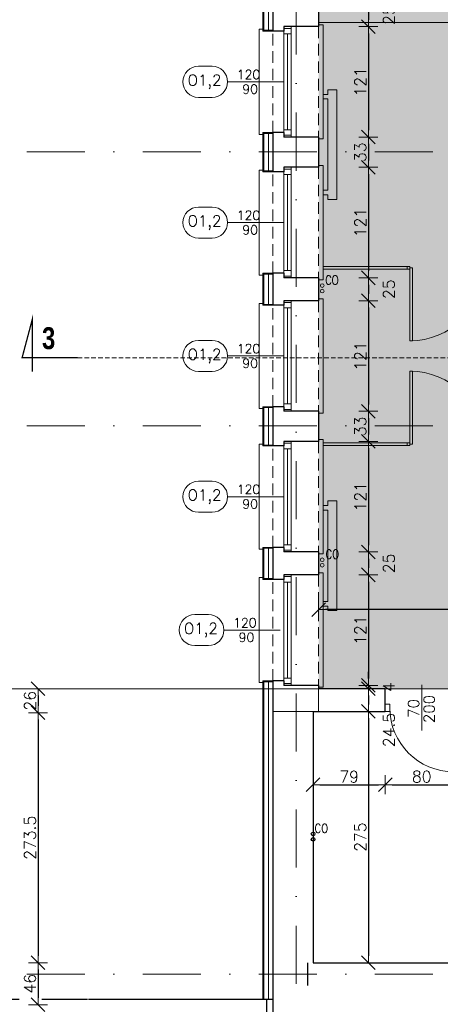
# Model space of a CAD drawing. Header units: millimetres. Extents: x 28291 to 177760, y -399809 to -170937.
# Tile 116 of 256: x 51689 to 52150, y -197460 to -196383. Entities that reach past the tile are written whole.
import ezdxf
from ezdxf.enums import TextEntityAlignment as Align

# ---------------------------------------------------------------- set-up
doc = ezdxf.new("R2010")
doc.units = ezdxf.units.MM
for name, pattern in [('6279-A-FP00$0$DASHED', [0.75, 0.5, -0.25]), ('CARKOVANA', [7.5, 5, -2.5]), ('DASHDOT', [25.4, 12.7, -6.35, 0, -6.35]), ('HIDDEN', [9.525, 6.35, -3.175])]:
    doc.linetypes.add(name, pattern=pattern)
doc.layers.get('0').update_dxf_attribs({"lineweight": 0})
for name, color, linetype, lineweight, true_color in [('!! 0_ Istn-okna - wymienione', 9, 'Continuous', 13, 0x808080), ('!! 0_Istn-armatura', 9, 'Continuous', 9, 0x808080), ('!! 0_Opis_okna - zrealizowane', 7, 'Continuous', 15, 0xb3b3b3), ('!! 1_Wyburzenia', 252, 'CARKOVANA', 13, 0x696969)]:
    doc.layers.add(name, color=color, linetype=linetype, lineweight=lineweight, true_color=true_color)
for name, color, linetype, lineweight in [('!! 0_ Istn-sciany', 3, 'Continuous', 30), ('!! 0_ Istn-widok', 1, 'Continuous', 15), ('!! 0_ Opis', 8, 'Continuous', 13), ('!! 0_Istn-cienka', 4, 'Continuous', 9), ('!! 0_Istn-drzwi', 1, 'Continuous', 13), ('!! 1_ tynk zewn  - nowy', 21, 'Continuous', 20), ('!! 2_ remont Ocieplenie', 4, 'ZIGZAG', 5), ('!! 2_posadzki winyle 1', 31, 'Continuous', 9), ('!! wymiary osi', 250, 'Continuous', 9), ('0-osie-liniA', 14, 'DASHDOT', 5)]:
    doc.layers.add(name, color=color, linetype=linetype, lineweight=lineweight)
doc.layers.add('!! 0_Istn-grzejniki', color=7, linetype='Continuous', lineweight=0, plot=False)
doc.layers.add('!! 0_ramki', color=66, linetype='Continuous', lineweight=9, plot=False)
doc.layers.add('!! 0_opis pionów', color=4, linetype='Continuous')
doc.layers.add('!! 1_ widok', color=4, linetype='Continuous')
doc.styles.add('ARCHETYP', font='romans.shx', dxfattribs={"height": 15})
doc.styles.add('STYLE7', font='ARIALNB.TTF')
doc.styles.add('TXT', font='simplex.shx')
doc.linetypes.add('ZIGZAG', pattern='A,0.00254,-5.08,[131,ltypeshp.shx,S=5.08,R=0,X=-5.08,Y=0],-10.16,[131,ltypeshp.shx,S=5.08,R=180,X=5.08,Y=0],-5.08', length=20.32254)
doc.dimstyles.new('DIM50', dxfattribs={"dimscale": 5, "dimtxt": 2.5, "dimasz": 1.5, "dimexe": 0, "dimexo": 0, "dimgap": 0.5, "dimtad": 1, "dimdec": 4, "dimrnd": 0.5, "dimdsep": 46, "dimtxsty": 'TXT', "dimblk1": 'TICK1', "dimblk2": 'TICK1', "dimsah": 1, "dimcen": 0, "dimse1": 1, "dimse2": 1, "dimclrd": 1, "dimclre": 7, "dimclrt": 9, "dimadec": 0, "dimazin": 0, "dimtfac": 1, "dimtdec": 4, "dimtmove": 2, "dimatfit": 3, "dimldrblk": 'TICK1', "dimfxl": 1, "dimtolj": 1, "dimarcsym": 0})

# ---------------------------------------------------------------- blocks, each defined once
blk = doc.blocks.new('TICK1')
at = {"color": 2}
blk.add_line((-1, -1), (1, 1), dxfattribs=at)
at = {"color": 0}
for p, q in [((0, 0), (-1, 0)), ((0, -1.4), (0, 1.4))]:
    blk.add_line(p, q, dxfattribs=at)
blk = doc.blocks.new('*D3739')
at = {"layer": '!! wymiary osi', "color": 1, "lineweight": -2, "transparency": 16777216}
blk.add_line((51630.4, -197482.6), (51630.4, -195696.1), dxfattribs=at)
at = {"layer": 'DEFPOINTS', "color": 0, "transparency": 16777216}
for p in [(51630.4, -195688.6), (51851.7, -195688.6), (51851.7, -197490.1)]:
    blk.add_point(p, dxfattribs=at)
at = {"layer": '!! wymiary osi', "color": 1, "lineweight": -2, "transparency": 16777216, "xscale": 7.5, "yscale": 7.5, "zscale": 7.5}
for p, rotation in [((51630.4, -195688.6), 90), ((51630.4, -197490.1), 270)]:
    blk.add_blockref('TICK1', p, dxfattribs=dict(at, rotation=rotation))
at = {"layer": '!! wymiary osi', "color": 9, "transparency": 16777216, "insert": (51621.7, -196589.3), "char_height": 12.5, "attachment_point": 5, "rotation": 90, "style": 'TXT'}
blk.add_mtext('\\A1;1801.5', dxfattribs=at)
blk = doc.blocks.new('1_ok-opis')
blk.add_line((0, 111.6), (0, 50))
for points in [[(-17, 128.6), (-17, 143.6)], [(17, 128.6), (17, 143.6)]]:
    blk.add_lwpolyline(points)
for centre, start, end in [((0, 143.6), 0, 180), ((0, 128.6), 180, 0)]:
    blk.add_arc(centre, 17, start, end)
at = {"style": 'ARCHETYP'}
for tag, height, rotation, p in [('NR', 12, 90, (0, 136.9)), ('NR', 12, 270, (0, 136.9)), ('SZEROKOŚĆ', 10, 90, (-8, 78.3)), ('WYSOKOŚĆ', 10, 270, (-8, 78.3)), ('WYSOKOŚĆ', 10, 90, (8, 78.3)), ('SZEROKOŚĆ', 10, 270, (8, 78.3))]:
    blk.add_attdef(tag, text='', height=height, rotation=rotation, dxfattribs=at).set_placement(p, align=Align.MIDDLE)
blk = doc.blocks.new('*D2503')
at = {"layer": '!! wymiary osi', "color": 1, "lineweight": -2, "transparency": 16777216}
blk.add_line((51709.5, -197122.3), (51709.5, -197133.5), dxfattribs=at)
at = {"layer": 'DEFPOINTS', "color": 0, "transparency": 16777216}
for p in [(52016.7, -197114.8), (51709.5, -197141), (52010.7, -197141)]:
    blk.add_point(p, dxfattribs=at)
at = {"layer": '!! wymiary osi', "color": 1, "lineweight": -2, "transparency": 16777216, "xscale": 7.5, "yscale": 7.5, "zscale": 7.5}
for p, rotation in [((51709.5, -197114.8), 90), ((51709.5, -197141), 270)]:
    blk.add_blockref('TICK1', p, dxfattribs=dict(at, rotation=rotation))
at = {"layer": '!! wymiary osi', "color": 9, "transparency": 16777216, "insert": (51700.7, -197127.9), "char_height": 12.5, "attachment_point": 5, "rotation": 90, "style": 'TXT'}
blk.add_mtext('\\A1;26', dxfattribs=at)
blk = doc.blocks.new('*D2504')
at = {"layer": '!! wymiary osi', "color": 1, "lineweight": -2, "transparency": 16777216}
blk.add_line((51709.5, -197148.5), (51709.5, -197407.1), dxfattribs=at)
at = {"layer": 'DEFPOINTS', "color": 0, "transparency": 16777216}
for p in [(52010.7, -197141), (51709.5, -197414.6), (52010.7, -197414.6)]:
    blk.add_point(p, dxfattribs=at)
at = {"layer": '!! wymiary osi', "color": 1, "lineweight": -2, "transparency": 16777216, "xscale": 7.5, "yscale": 7.5, "zscale": 7.5}
for p, rotation in [((51709.5, -197141), 90), ((51709.5, -197414.6), 270)]:
    blk.add_blockref('TICK1', p, dxfattribs=dict(at, rotation=rotation))
at = {"layer": '!! wymiary osi', "color": 9, "transparency": 16777216, "insert": (51700.7, -197277.8), "char_height": 12.5, "attachment_point": 5, "rotation": 90, "style": 'TXT'}
blk.add_mtext('\\A1;273.5', dxfattribs=at)
blk = doc.blocks.new('*D2505')
at = {"layer": '!! wymiary osi', "color": 1, "lineweight": -2, "transparency": 16777216}
blk.add_line((51709.5, -197422.1), (51709.5, -197453.1), dxfattribs=at)
at = {"layer": 'DEFPOINTS', "color": 0, "transparency": 16777216}
for p in [(52010.7, -197414.6), (51709.5, -197460.6), (52010.7, -197460.6)]:
    blk.add_point(p, dxfattribs=at)
at = {"layer": '!! wymiary osi', "color": 1, "lineweight": -2, "transparency": 16777216, "xscale": 7.5, "yscale": 7.5, "zscale": 7.5}
for p, rotation in [((51709.5, -197414.6), 90), ((51709.5, -197460.6), 270)]:
    blk.add_blockref('TICK1', p, dxfattribs=dict(at, rotation=rotation))
at = {"layer": '!! wymiary osi', "color": 9, "transparency": 16777216, "insert": (51700.7, -197437.6), "char_height": 12.5, "attachment_point": 5, "rotation": 90, "style": 'TXT'}
blk.add_mtext('\\A1;46', dxfattribs=at)
blk = doc.blocks.new('*D2516')
at = {"layer": '!! wymiary osi', "color": 1, "lineweight": -2, "transparency": 16777216}
blk.add_line((52071.3, -196372.6), (52071.3, -196382.6), dxfattribs=at)
at = {"layer": 'DEFPOINTS', "color": 0, "transparency": 16777216}
for p in [(52016.7, -196365.1), (52016.7, -196390.1), (52071.3, -196390.1)]:
    blk.add_point(p, dxfattribs=at)
at = {"layer": '!! wymiary osi', "color": 1, "lineweight": -2, "transparency": 16777216, "xscale": 7.5, "yscale": 7.5, "zscale": 7.5}
for p, rotation in [((52071.3, -196365.1), 90), ((52071.3, -196390.1), 270)]:
    blk.add_blockref('TICK1', p, dxfattribs=dict(at, rotation=rotation))
at = {"layer": '!! wymiary osi', "color": 9, "transparency": 16777216, "insert": (52093.8, -196377.6), "char_height": 12.5, "attachment_point": 5, "rotation": 90, "style": 'TXT'}
blk.add_mtext('\\A1;25', dxfattribs=at)
blk = doc.blocks.new('*D2517')
at = {"layer": '!! wymiary osi', "color": 1, "lineweight": -2, "transparency": 16777216}
blk.add_line((52071.3, -196397.6), (52071.3, -196503.6), dxfattribs=at)
at = {"layer": 'DEFPOINTS', "color": 0, "transparency": 16777216}
for p in [(52016.7, -196390.1), (52016.7, -196511.1), (52071.3, -196511.1)]:
    blk.add_point(p, dxfattribs=at)
at = {"layer": '!! wymiary osi', "color": 1, "lineweight": -2, "transparency": 16777216, "xscale": 7.5, "yscale": 7.5, "zscale": 7.5}
for p, rotation in [((52071.3, -196390.1), 90), ((52071.3, -196511.1), 270)]:
    blk.add_blockref('TICK1', p, dxfattribs=dict(at, rotation=rotation))
at = {"layer": '!! wymiary osi', "color": 9, "transparency": 16777216, "insert": (52062.5, -196450.6), "char_height": 12.5, "attachment_point": 5, "rotation": 90, "style": 'TXT'}
blk.add_mtext('\\A1;121', dxfattribs=at)
blk = doc.blocks.new('*D2518')
at = {"layer": '!! wymiary osi', "color": 1, "lineweight": -2, "transparency": 16777216}
blk.add_line((52071.3, -196518.6), (52071.3, -196536.6), dxfattribs=at)
at = {"layer": 'DEFPOINTS', "color": 0, "transparency": 16777216}
for p in [(52016.7, -196511.1), (52016.7, -196544.1), (52071.3, -196544.1)]:
    blk.add_point(p, dxfattribs=at)
at = {"layer": '!! wymiary osi', "color": 1, "lineweight": -2, "transparency": 16777216, "xscale": 7.5, "yscale": 7.5, "zscale": 7.5}
for p, rotation in [((52071.3, -196511.1), 90), ((52071.3, -196544.1), 270)]:
    blk.add_blockref('TICK1', p, dxfattribs=dict(at, rotation=rotation))
at = {"layer": '!! wymiary osi', "color": 9, "transparency": 16777216, "insert": (52062.5, -196527.6), "char_height": 12.5, "attachment_point": 5, "rotation": 90, "style": 'TXT'}
blk.add_mtext('\\A1;33', dxfattribs=at)
blk = doc.blocks.new('*D2519')
at = {"layer": '!! wymiary osi', "color": 1, "lineweight": -2, "transparency": 16777216}
blk.add_line((52071.3, -196551.6), (52071.3, -196657.6), dxfattribs=at)
at = {"layer": 'DEFPOINTS', "color": 0, "transparency": 16777216}
for p in [(52016.7, -196544.1), (52016.7, -196665.1), (52071.3, -196665.1)]:
    blk.add_point(p, dxfattribs=at)
at = {"layer": '!! wymiary osi', "color": 1, "lineweight": -2, "transparency": 16777216, "xscale": 7.5, "yscale": 7.5, "zscale": 7.5}
for p, rotation in [((52071.3, -196544.1), 90), ((52071.3, -196665.1), 270)]:
    blk.add_blockref('TICK1', p, dxfattribs=dict(at, rotation=rotation))
at = {"layer": '!! wymiary osi', "color": 9, "transparency": 16777216, "insert": (52062.5, -196604.6), "char_height": 12.5, "attachment_point": 5, "rotation": 90, "style": 'TXT'}
blk.add_mtext('\\A1;121', dxfattribs=at)
blk = doc.blocks.new('*D2520')
at = {"layer": '!! wymiary osi', "color": 1, "lineweight": -2, "transparency": 16777216}
blk.add_line((52071.3, -196672.6), (52071.3, -196682.6), dxfattribs=at)
at = {"layer": 'DEFPOINTS', "color": 0, "transparency": 16777216}
for p in [(52016.7, -196665.1), (52016.7, -196690.1), (52071.3, -196690.1)]:
    blk.add_point(p, dxfattribs=at)
at = {"layer": '!! wymiary osi', "color": 1, "lineweight": -2, "transparency": 16777216, "xscale": 7.5, "yscale": 7.5, "zscale": 7.5}
for p, rotation in [((52071.3, -196665.1), 90), ((52071.3, -196690.1), 270)]:
    blk.add_blockref('TICK1', p, dxfattribs=dict(at, rotation=rotation))
at = {"layer": '!! wymiary osi', "color": 9, "transparency": 16777216, "insert": (52093.8, -196677.6), "char_height": 12.5, "attachment_point": 5, "rotation": 90, "style": 'TXT'}
blk.add_mtext('\\A1;25', dxfattribs=at)
blk = doc.blocks.new('*D2521')
at = {"layer": '!! wymiary osi', "color": 1, "lineweight": -2, "transparency": 16777216}
blk.add_line((52071.3, -196697.6), (52071.3, -196803.6), dxfattribs=at)
at = {"layer": 'DEFPOINTS', "color": 0, "transparency": 16777216}
for p in [(52016.7, -196690.1), (52016.7, -196811.1), (52071.3, -196811.1)]:
    blk.add_point(p, dxfattribs=at)
at = {"layer": '!! wymiary osi', "color": 1, "lineweight": -2, "transparency": 16777216, "xscale": 7.5, "yscale": 7.5, "zscale": 7.5}
for p, rotation in [((52071.3, -196690.1), 90), ((52071.3, -196811.1), 270)]:
    blk.add_blockref('TICK1', p, dxfattribs=dict(at, rotation=rotation))
at = {"layer": '!! wymiary osi', "color": 9, "transparency": 16777216, "insert": (52062.5, -196750.6), "char_height": 12.5, "attachment_point": 5, "rotation": 90, "style": 'TXT'}
blk.add_mtext('\\A1;121', dxfattribs=at)
blk = doc.blocks.new('*D2522')
at = {"layer": '!! wymiary osi', "color": 1, "lineweight": -2, "transparency": 16777216}
blk.add_line((52071.3, -196818.6), (52071.3, -196836.6), dxfattribs=at)
at = {"layer": 'DEFPOINTS', "color": 0, "transparency": 16777216}
for p in [(52016.7, -196811.1), (52016.7, -196844.1), (52071.3, -196844.1)]:
    blk.add_point(p, dxfattribs=at)
at = {"layer": '!! wymiary osi', "color": 1, "lineweight": -2, "transparency": 16777216, "xscale": 7.5, "yscale": 7.5, "zscale": 7.5}
for p, rotation in [((52071.3, -196811.1), 90), ((52071.3, -196844.1), 270)]:
    blk.add_blockref('TICK1', p, dxfattribs=dict(at, rotation=rotation))
at = {"layer": '!! wymiary osi', "color": 9, "transparency": 16777216, "insert": (52062.5, -196827.6), "char_height": 12.5, "attachment_point": 5, "rotation": 90, "style": 'TXT'}
blk.add_mtext('\\A1;33', dxfattribs=at)
blk = doc.blocks.new('*D2523')
at = {"layer": '!! wymiary osi', "color": 1, "lineweight": -2, "transparency": 16777216}
blk.add_line((52071.3, -196851.6), (52071.3, -196957.6), dxfattribs=at)
at = {"layer": 'DEFPOINTS', "color": 0, "transparency": 16777216}
for p in [(52016.7, -196844.1), (52016.7, -196965.1), (52071.3, -196965.1)]:
    blk.add_point(p, dxfattribs=at)
at = {"layer": '!! wymiary osi', "color": 1, "lineweight": -2, "transparency": 16777216, "xscale": 7.5, "yscale": 7.5, "zscale": 7.5}
for p, rotation in [((52071.3, -196844.1), 90), ((52071.3, -196965.1), 270)]:
    blk.add_blockref('TICK1', p, dxfattribs=dict(at, rotation=rotation))
at = {"layer": '!! wymiary osi', "color": 9, "transparency": 16777216, "insert": (52062.5, -196904.6), "char_height": 12.5, "attachment_point": 5, "rotation": 90, "style": 'TXT'}
blk.add_mtext('\\A1;121', dxfattribs=at)
blk = doc.blocks.new('*D2524')
at = {"layer": '!! wymiary osi', "color": 1, "lineweight": -2, "transparency": 16777216}
blk.add_line((52071.3, -196972.6), (52071.3, -196982.6), dxfattribs=at)
at = {"layer": 'DEFPOINTS', "color": 0, "transparency": 16777216}
for p in [(52016.7, -196965.1), (52016.7, -196990.1), (52071.3, -196990.1)]:
    blk.add_point(p, dxfattribs=at)
at = {"layer": '!! wymiary osi', "color": 1, "lineweight": -2, "transparency": 16777216, "xscale": 7.5, "yscale": 7.5, "zscale": 7.5}
for p, rotation in [((52071.3, -196965.1), 90), ((52071.3, -196990.1), 270)]:
    blk.add_blockref('TICK1', p, dxfattribs=dict(at, rotation=rotation))
at = {"layer": '!! wymiary osi', "color": 9, "transparency": 16777216, "insert": (52093.8, -196977.6), "char_height": 12.5, "attachment_point": 5, "rotation": 90, "style": 'TXT'}
blk.add_mtext('\\A1;25', dxfattribs=at)
blk = doc.blocks.new('*D2525')
at = {"layer": '!! wymiary osi', "color": 1, "lineweight": -2, "transparency": 16777216}
blk.add_line((52071.3, -196997.6), (52071.3, -197103.6), dxfattribs=at)
at = {"layer": 'DEFPOINTS', "color": 0, "transparency": 16777216}
for p in [(52016.7, -196990.1), (52016.7, -197111.1), (52071.3, -197111.1)]:
    blk.add_point(p, dxfattribs=at)
at = {"layer": '!! wymiary osi', "color": 1, "lineweight": -2, "transparency": 16777216, "xscale": 7.5, "yscale": 7.5, "zscale": 7.5}
for p, rotation in [((52071.3, -196990.1), 90), ((52071.3, -197111.1), 270)]:
    blk.add_blockref('TICK1', p, dxfattribs=dict(at, rotation=rotation))
at = {"layer": '!! wymiary osi', "color": 9, "transparency": 16777216, "insert": (52062.5, -197050.6), "char_height": 12.5, "attachment_point": 5, "rotation": 90, "style": 'TXT'}
blk.add_mtext('\\A1;121', dxfattribs=at)
blk = doc.blocks.new('*D2526')
at = {"layer": '!! wymiary osi', "color": 1, "lineweight": -2, "transparency": 16777216}
for p, q in [((52071.3, -197103.6), (52071.3, -197096.1)), ((52071.3, -197111.1), (52071.3, -197114.8)), ((52071.3, -197122.3), (52071.3, -197129.8))]:
    blk.add_line(p, q, dxfattribs=at)
at = {"layer": 'DEFPOINTS', "color": 0, "transparency": 16777216}
for p in [(52016.7, -197111.1), (52016.7, -197114.8), (52071.3, -197114.8)]:
    blk.add_point(p, dxfattribs=at)
at = {"layer": '!! wymiary osi', "color": 1, "lineweight": -2, "transparency": 16777216, "xscale": 7.5, "yscale": 7.5, "zscale": 7.5}
for p, rotation in [((52071.3, -197111.1), 270), ((52071.3, -197114.8), 90)]:
    blk.add_blockref('TICK1', p, dxfattribs=dict(at, rotation=rotation))
at = {"layer": '!! wymiary osi', "color": 9, "transparency": 16777216, "insert": (52093.8, -197113), "char_height": 12.5, "attachment_point": 5, "rotation": 90, "style": 'TXT'}
blk.add_mtext('\\A1;4', dxfattribs=at)
blk = doc.blocks.new('*D2527')
at = {"layer": '!! wymiary osi', "color": 1, "lineweight": -2, "transparency": 16777216}
blk.add_line((52018.2, -197219.8), (52082.2, -197219.8), dxfattribs=at)
at = {"layer": 'DEFPOINTS', "color": 0, "transparency": 16777216}
for p in [(52010.7, -197179.1), (52089.7, -197179.1), (52089.7, -197219.8)]:
    blk.add_point(p, dxfattribs=at)
at = {"layer": '!! wymiary osi', "color": 1, "lineweight": -2, "transparency": 16777216, "xscale": 7.5, "yscale": 7.5, "zscale": 7.5, "rotation": 180}
blk.add_blockref('TICK1', (52010.7, -197219.8), dxfattribs=at)
at = {"layer": '!! wymiary osi', "color": 1, "lineweight": -2, "transparency": 16777216, "xscale": 7.5, "yscale": 7.5, "zscale": 7.5}
blk.add_blockref('TICK1', (52089.7, -197219.8), dxfattribs=at)
at = {"layer": '!! wymiary osi', "color": 9, "transparency": 16777216, "insert": (52050.2, -197211), "char_height": 12.5, "attachment_point": 5, "style": 'TXT'}
blk.add_mtext('\\A1;79', dxfattribs=at)
blk = doc.blocks.new('*D2528')
at = {"layer": '!! wymiary osi', "color": 1, "lineweight": -2, "transparency": 16777216}
blk.add_line((52097.2, -197219.8), (52162.2, -197219.8), dxfattribs=at)
at = {"layer": 'DEFPOINTS', "color": 0, "transparency": 16777216}
for p in [(52089.7, -197179.1), (52169.7, -197177.7), (52169.7, -197219.8)]:
    blk.add_point(p, dxfattribs=at)
at = {"layer": '!! wymiary osi', "color": 1, "lineweight": -2, "transparency": 16777216, "xscale": 7.5, "yscale": 7.5, "zscale": 7.5, "rotation": 180}
blk.add_blockref('TICK1', (52089.7, -197219.8), dxfattribs=at)
at = {"layer": '!! wymiary osi', "color": 1, "lineweight": -2, "transparency": 16777216, "xscale": 7.5, "yscale": 7.5, "zscale": 7.5}
blk.add_blockref('TICK1', (52169.7, -197219.8), dxfattribs=at)
at = {"layer": '!! wymiary osi', "color": 9, "transparency": 16777216, "insert": (52129.7, -197211), "char_height": 12.5, "attachment_point": 5, "style": 'TXT'}
blk.add_mtext('\\A1;80', dxfattribs=at)
blk = doc.blocks.new('*D2539')
at = {"layer": '!! wymiary osi', "color": 1, "lineweight": -2, "transparency": 16777216}
blk.add_line((52572.2, -197028.2), (52024.2, -197028.2), dxfattribs=at)
at = {"layer": 'DEFPOINTS', "color": 0, "transparency": 16777216}
for p in [(52016.7, -197028.2), (52016.7, -197114.6), (52579.7, -197114.6)]:
    blk.add_point(p, dxfattribs=at)
at = {"layer": '!! wymiary osi', "color": 1, "lineweight": -2, "transparency": 16777216, "xscale": 7.5, "yscale": 7.5, "zscale": 7.5, "rotation": 180}
blk.add_blockref('TICK1', (52016.7, -197028.2), dxfattribs=at)
at = {"layer": '!! wymiary osi', "color": 1, "lineweight": -2, "transparency": 16777216, "xscale": 7.5, "yscale": 7.5, "zscale": 7.5}
blk.add_blockref('TICK1', (52579.7, -197028.2), dxfattribs=at)
at = {"layer": '!! wymiary osi', "color": 9, "transparency": 16777216, "insert": (52324.5, -197019.5), "char_height": 12.5, "attachment_point": 5, "style": 'TXT'}
blk.add_mtext('\\A1;563', dxfattribs=at)
blk = doc.blocks.new('*D2606')
at = {"layer": '!! wymiary osi', "color": 1, "lineweight": -2, "transparency": 16777216}
blk.add_line((52071.3, -197122.3), (52071.3, -197132.1), dxfattribs=at)
at = {"layer": 'DEFPOINTS', "color": 0, "transparency": 16777216}
for p in [(52016.7, -197114.8), (52016.7, -197139.6), (52071.3, -197139.6)]:
    blk.add_point(p, dxfattribs=at)
at = {"layer": '!! wymiary osi', "color": 1, "lineweight": -2, "transparency": 16777216, "xscale": 7.5, "yscale": 7.5, "zscale": 7.5}
for p, rotation in [((52071.3, -197114.8), 90), ((52071.3, -197139.6), 270)]:
    blk.add_blockref('TICK1', p, dxfattribs=dict(at, rotation=rotation))
at = {"layer": '!! wymiary osi', "color": 9, "transparency": 16777216, "insert": (52093.8, -197160), "char_height": 12.5, "attachment_point": 5, "rotation": 90, "style": 'TXT'}
blk.add_mtext('\\A1;24.5', dxfattribs=at)
blk = doc.blocks.new('*D2607')
at = {"layer": '!! wymiary osi', "color": 1, "lineweight": -2, "transparency": 16777216}
blk.add_line((52071.3, -197147.1), (52071.3, -197407.1), dxfattribs=at)
at = {"layer": 'DEFPOINTS', "color": 0, "transparency": 16777216}
for p in [(52016.7, -197139.6), (52010.7, -197414.6), (52071.3, -197414.6)]:
    blk.add_point(p, dxfattribs=at)
at = {"layer": '!! wymiary osi', "color": 1, "lineweight": -2, "transparency": 16777216, "xscale": 7.5, "yscale": 7.5, "zscale": 7.5}
for p, rotation in [((52071.3, -197139.6), 90), ((52071.3, -197414.6), 270)]:
    blk.add_blockref('TICK1', p, dxfattribs=dict(at, rotation=rotation))
at = {"layer": '!! wymiary osi', "color": 9, "transparency": 16777216, "insert": (52062.5, -197277.1), "char_height": 12.5, "attachment_point": 5, "rotation": 90, "style": 'TXT'}
blk.add_mtext('\\A1;275', dxfattribs=at)
blk = doc.blocks.new('oznaczenie przekroi')
at = {"layer": '!! 0_ Opis', "color": 2, "const_width": 1.44}
blk.add_lwpolyline([(87812.4, -196602.5), (87751.6, -196602.5), (87762.8, -196560.4), (87762.8, -196617.7)], dxfattribs=at)
blk.add_lwpolyline([(87812.4, -196602.5), (87751.6, -196602.5), (87762.8, -196560.4), (87762.8, -196617.7)], dxfattribs=at)
at = {"layer": '!! 1_Wyburzenia'}
blk.add_lwpolyline([(87812.4, -196602.5), (89794.5, -196602.5)], dxfattribs=at)
at = {"layer": '!! 0_ Opis', "color": 9, "style": 'STYLE7', "text_generation_flag": 6, "width": 0.95}
blk.add_text('3', height=24, rotation=180, dxfattribs=at).set_placement((87773.4, -196593.1))
blk = doc.blocks.new('BLOK OSI')
at = {"layer": '!! 1_ widok'}
blk.add_lwpolyline([(52004.71142, -197477.5883), (52004.71142, -197502.5883)], dxfattribs=at)
at = {"layer": '0-osie-liniA', "ltscale": 5}
for points in [[(51992.21142, -199661.23318), (51992.21142, -193642.4104)], [(51570.03302, -196590.0883), (53810.60983, -196590.0883)], [(51570.03302, -196890.0883), (53810.60983, -196890.0883)], [(51570.03302, -197490.0883), (53810.60983, -197490.0883)]]:
    blk.add_lwpolyline(points, dxfattribs=at)
at = {"layer": '!! wymiary osi'}
dim = blk.add_linear_dim(base=(51630.43546, -195688.5883), p1=(51851.71142, -197490.0883), p2=(51851.71142, -195688.5883), angle=90, dimstyle='DIM50', dxfattribs=at)
dim.commit()
dim.dimension.update_dxf_attribs({"geometry": '*D3739', "text_midpoint": (51621.68546, -196589.3383)})

msp = doc.modelspace()

# ---------------------------------------------------------------- hatches: boundary and pattern name
at = {"layer": '!! 2_posadzki winyle 1'}
h = msp.add_hatch(dxfattribs=at)
h.set_pattern_fill('TRIANG', color=256, scale=2, style=0)
h.paths.add_polyline_path([(52579.71142, -195639.5883), (52016.71142, -195639.5883), (52016.71142, -197114.5883), (52579.71142, -197114.5883)])

# ---------------------------------------------------------------- linework, layer by layer
at = {"layer": '!! 0_ Istn-okna - wymienione'}
for points in [[(51978.71142, -196390.0883), (51978.71142, -196511.0883)], [(51986.71142, -196390.0883), (51986.71142, -196511.0883)], [(51982.71142, -196398.0883), (51982.71142, -196503.0883)], [(51978.71142, -196544.0883), (51978.71142, -196665.0883)], [(51986.71142, -196544.0883), (51986.71142, -196665.0883)], [(51982.71142, -196552.0883), (51982.71142, -196657.0883)], [(51978.71142, -196690.0883), (51978.71142, -196811.0883)], [(51986.71142, -196690.0883), (51986.71142, -196811.0883)], [(51982.71142, -196698.0883), (51982.71142, -196803.0883)], [(51978.71142, -196844.0883), (51978.71142, -196965.0883)], [(51986.71142, -196844.0883), (51986.71142, -196965.0883)], [(51982.71142, -196852.0883), (51982.71142, -196957.0883)], [(51978.71142, -196990.0883), (51978.71142, -197111.0883)], [(51982.71142, -196998.0883), (51982.71142, -197103.0883)], [(51986.71142, -196990.0883), (51986.71142, -197111.0883)]]:
    msp.add_lwpolyline(points, dxfattribs=at)
for points in [[(51978.71142, -196392.0883), (51978.71142, -196398.0883), (51986.71142, -196398.0883), (51986.71142, -196392.0883)], [(51978.71142, -196503.0883), (51978.71142, -196509.0883), (51986.71142, -196509.0883), (51986.71142, -196503.0883)], [(51978.71142, -196546.0883), (51978.71142, -196552.0883), (51986.71142, -196552.0883), (51986.71142, -196546.0883)], [(51978.71142, -196657.0883), (51978.71142, -196663.0883), (51986.71142, -196663.0883), (51986.71142, -196657.0883)], [(51978.71142, -196692.0883), (51978.71142, -196698.0883), (51986.71142, -196698.0883), (51986.71142, -196692.0883)], [(51978.71142, -196803.0883), (51978.71142, -196809.0883), (51986.71142, -196809.0883), (51986.71142, -196803.0883)], [(51978.71142, -196846.0883), (51978.71142, -196852.0883), (51986.71142, -196852.0883), (51986.71142, -196846.0883)], [(51978.71142, -196957.0883), (51978.71142, -196963.0883), (51986.71142, -196963.0883), (51986.71142, -196957.0883)], [(51978.71142, -196992.0883), (51978.71142, -196998.0883), (51986.71142, -196998.0883), (51986.71142, -196992.0883)], [(51978.71142, -197103.0883), (51978.71142, -197109.0883), (51986.71142, -197109.0883), (51986.71142, -197103.0883)]]:
    msp.add_lwpolyline(points, close=True, dxfattribs=at)
at = {"layer": '!! 0_ Istn-sciany'}
for points in [[(51966.71142, -196360.0883), (51966.71142, -196395.0883)], [(52016.71142, -196365.0883), (52016.71142, -196390.0883)], [(51978.71142, -196395.0883), (51966.71142, -196395.0883)], [(51978.71142, -196390.0883), (51978.71142, -196395.0883)], [(52016.71142, -196390.0883), (51978.71142, -196390.0883)], [(51966.71142, -196506.0883), (51966.71142, -196549.0883)], [(51978.71142, -196506.0883), (51966.71142, -196506.0883)], [(51978.71142, -196506.0883), (51978.71142, -196511.0883)], [(52016.71142, -196511.0883), (51978.71142, -196511.0883)], [(52016.71142, -196511.0883), (52016.71142, -196544.0883)], [(51978.71142, -196544.0883), (51978.71142, -196549.0883)], [(52016.71142, -196544.0883), (51978.71142, -196544.0883)], [(51978.71142, -196549.0883), (51966.71142, -196549.0883)], [(51966.71142, -196660.0883), (51966.71142, -196695.0883)], [(51978.71142, -196660.0883), (51966.71142, -196660.0883)], [(51978.71142, -196660.0883), (51978.71142, -196665.0883)], [(52016.71142, -196665.0883), (51978.71142, -196665.0883)], [(52016.71142, -196665.0883), (52016.71142, -196690.0883)], [(51978.71142, -196695.0883), (51966.71142, -196695.0883)], [(51978.71142, -196690.0883), (51978.71142, -196695.0883)], [(52016.71142, -196690.0883), (51978.71142, -196690.0883)], [(51966.71142, -196806.0883), (51966.71142, -196849.0883)], [(51978.71142, -196806.0883), (51966.71142, -196806.0883)], [(51978.71142, -196806.0883), (51978.71142, -196811.0883)], [(52016.71142, -196811.0883), (51978.71142, -196811.0883)], [(52016.71142, -196811.0883), (52016.71142, -196844.0883)], [(51978.71142, -196844.0883), (51978.71142, -196849.0883)], [(52016.71142, -196844.0883), (51978.71142, -196844.0883)], [(51978.71142, -196849.0883), (51966.71142, -196849.0883)], [(51966.71142, -196960.0883), (51966.71142, -196995.0883)], [(51978.71142, -196960.0883), (51966.71142, -196960.0883)], [(51978.71142, -196960.0883), (51978.71142, -196965.0883)], [(52016.71142, -196965.0883), (51978.71142, -196965.0883)], [(52016.71142, -196965.0883), (52016.71142, -196990.0883)], [(51978.71142, -196995.0883), (51966.71142, -196995.0883)], [(51978.71142, -196990.0883), (51978.71142, -196995.0883)], [(52016.71142, -196990.0883), (51978.71142, -196990.0883)], [(51978.71142, -197106.0883), (51966.71142, -197106.0883)], [(51966.71142, -197106.0883), (51966.71142, -197511.5883)], [(51978.71142, -197106.0883), (51978.71142, -197111.0883)], [(52016.71142, -197111.0883), (51978.71142, -197111.0883)], [(52016.71142, -197111.0883), (52016.71142, -197114.5883)], [(52016.71142, -197114.5883), (52089.71142, -197114.5883)], [(52089.71142, -197139.5883), (52089.71142, -197114.5883)], [(52010.71142, -197139.5883), (52089.71142, -197139.5883)], [(52010.71142, -197139.5883), (52010.71142, -197414.5883)], [(52010.71142, -197414.5883), (52345.71142, -197414.5883)], [(51764.71142, -197454.5883), (51960.71142, -197454.5883)], [(51960.21142, -197511.5883), (51960.21142, -197454.5883)]]:
    msp.add_lwpolyline(points, dxfattribs=at)
at = {"layer": '!! 0_ Istn-sciany', "linetype": '6279-A-FP00$0$DASHED', "ltscale": 100}
msp.add_lwpolyline([(49161.71142, -198251.5883), (49238.71142, -198251.5883), (49238.71142, -197454.5883), (51966.71142, -197454.5883)], dxfattribs=at)
at = {"layer": '!! 0_ Istn-widok'}
for points in [[(51951.71142, -196508.0883), (51951.71142, -196393.0883)], [(51956.71142, -196393.0883), (51951.71142, -196393.0883)], [(52016.71142, -196385.5883), (52296.71142, -196385.5883)], [(52016.71142, -196388.0883), (52021.71142, -196388.0883)], [(52021.71142, -196388.0883), (52021.71142, -196513.0883)], [(51956.71142, -196508.0883), (51951.71142, -196508.0883)], [(52016.71142, -196513.0883), (52021.71142, -196513.0883)], [(52016.71142, -196542.0883), (52021.71142, -196542.0883)], [(52021.71142, -196542.0883), (52021.71142, -196667.0883)], [(51951.71142, -196662.0883), (51951.71142, -196547.0883)], [(51956.71142, -196547.0883), (51951.71142, -196547.0883)], [(52021.71142, -196652.5883), (52113.71142, -196652.5883)], [(51956.71142, -196662.0883), (51951.71142, -196662.0883)], [(52021.71142, -196655.5883), (52113.71142, -196655.5883)], [(52016.71142, -196667.0883), (52021.71142, -196667.0883)], [(51951.71142, -196808.0883), (51951.71142, -196693.0883)], [(51956.71142, -196693.0883), (51951.71142, -196693.0883)], [(52016.71142, -196688.0883), (52021.71142, -196688.0883)], [(52021.71142, -196688.0883), (52021.71142, -196813.0883)], [(51956.71142, -196808.0883), (51951.71142, -196808.0883)], [(52016.71142, -196813.0883), (52021.71142, -196813.0883)], [(51951.71142, -196962.0883), (51951.71142, -196847.0883)], [(51956.71142, -196847.0883), (51951.71142, -196847.0883)], [(52016.71142, -196842.0883), (52021.71142, -196842.0883)], [(52021.71142, -196842.0883), (52021.71142, -196967.0883)], [(52021.71142, -196845.5883), (52113.71142, -196845.5883)], [(52021.71142, -196848.5883), (52113.71142, -196848.5883)], [(51956.71142, -196962.0883), (51951.71142, -196962.0883)], [(52016.71142, -196967.0883), (52021.71142, -196967.0883)], [(52016.71142, -196988.0883), (52021.71142, -196988.0883)], [(52021.71142, -196988.0883), (52021.71142, -197113.0883)], [(51951.71142, -197108.0883), (51951.71142, -196993.0883)], [(51956.71142, -196993.0883), (51951.71142, -196993.0883)], [(51956.71142, -197108.0883), (51951.71142, -197108.0883)], [(52016.71142, -197113.0883), (52021.71142, -197113.0883)], [(52016.71142, -197114.5883), (52016.71142, -197139.5883)], [(52010.71142, -197139.5883), (51966.71142, -197139.5883)]]:
    msp.add_lwpolyline(points, dxfattribs=at)
for points in [[(52116.71142, -196652.5883), (52113.71142, -196652.5883), (52113.71142, -196655.5883), (52116.71142, -196655.5883)], [(52119.71142, -196734.0883), (52119.71142, -196654.0883), (52116.71142, -196654.0883), (52116.71142, -196734.0883)], [(52119.71142, -196767.0883), (52119.71142, -196847.0883), (52116.71142, -196847.0883), (52116.71142, -196767.0883)], [(52116.71142, -196845.5883), (52113.71142, -196845.5883), (52113.71142, -196848.5883), (52116.71142, -196848.5883)]]:
    msp.add_lwpolyline(points, close=True, dxfattribs=at)
for centre, start, end in [((52116.71142, -196654.0883), 269.99999996, 359.99999996), ((52116.71142, -196847.0883), 0.00000004, 90.00000004)]:
    msp.add_arc(centre, 80, start, end, dxfattribs=at)
at = {"layer": '!! 0_Istn-armatura'}
for centre in [(52020.71142, -196673.5883), (52020.71142, -196679.5883), (52020.71142, -196973.5883), (52020.71142, -196979.5883)]:
    msp.add_circle(centre, 2, dxfattribs=at)
at = {"layer": '!! 0_Istn-cienka', "linetype": 'HIDDEN', "ltscale": 2}
for points in [[(51966.71142, -196506.0883), (51966.71142, -196395.0883)], [(52016.71142, -196390.0883), (52016.71142, -196511.0883)], [(52016.71142, -196544.0883), (52016.71142, -196665.0883)], [(51966.71142, -196660.0883), (51966.71142, -196549.0883)], [(51966.71142, -196806.0883), (51966.71142, -196695.0883)], [(52016.71142, -196690.0883), (52016.71142, -196811.0883)], [(52016.71142, -196844.0883), (52016.71142, -196965.0883)], [(51966.71142, -196960.0883), (51966.71142, -196849.0883)], [(51966.71142, -197106.0883), (51966.71142, -196995.0883)], [(52016.71142, -196990.0883), (52016.71142, -197111.0883)]]:
    msp.add_lwpolyline(points, dxfattribs=at)
at = {"layer": '!! 0_Istn-drzwi'}
msp.add_lwpolyline([(52129.71142, -197110.5883), (52129.71142, -197160.5883)], dxfattribs=at)
msp.add_lwpolyline([(52094.71142, -197131.5883), (52089.71142, -197131.5883), (52089.71142, -197139.5883), (52094.71142, -197139.5883)], close=True, dxfattribs=at)
msp.add_arc((52164.71142, -197135.5883), 70, 180.00000004, 270.00000004, dxfattribs=at)
at = {"layer": '!! 0_Istn-grzejniki'}
for points in [[(52021.71142, -196464.29361), (52026.71142, -196464.29361), (52026.71142, -196459.29361), (52036.71142, -196459.29361), (52036.71142, -196579.29361), (52026.71142, -196579.29361), (52026.71142, -196574.29361), (52021.71142, -196574.29361), (52021.71142, -196569.29361), (52026.71142, -196569.29361), (52026.71142, -196469.29361), (52021.71142, -196469.29361)], [(52021.71142, -196914.29361), (52026.71142, -196914.29361), (52026.71142, -196909.29361), (52036.71142, -196909.29361), (52036.71142, -197029.29361), (52026.71142, -197029.29361), (52026.71142, -197024.29361), (52021.71142, -197024.29361), (52021.71142, -197019.29361), (52026.71142, -197019.29361), (52026.71142, -196919.29361), (52021.71142, -196919.29361)]]:
    msp.add_lwpolyline(points, close=True, dxfattribs=at)
at = {"layer": '!! 0_opis pionów'}
for centre in [(52010.71142, -197273.5883), (52010.71142, -197279.5883)]:
    msp.add_circle(centre, 2, dxfattribs=at)
at = {"layer": '!! 0_ramki'}
msp.add_lwpolyline([(48565.42916, -197114.84055), (52765.42916, -197114.84055), (52765.42916, -200084.84055), (48565.42916, -200084.84055)], close=True, dxfattribs=at)
at = {"layer": '!! 1_ tynk zewn  - nowy'}
for points in [[(51955.71142, -196360.0883), (51955.71142, -196395.0883)], [(51956.71142, -196360.0883), (51956.71142, -196395.0883)], [(51966.71142, -196394.0883), (51955.71142, -196394.0883)], [(51966.71142, -196395.0883), (51955.71142, -196395.0883)], [(51955.71142, -196506.0883), (51955.71142, -196549.0883)], [(51966.71142, -196506.0883), (51955.71142, -196506.0883)], [(51966.71142, -196507.0883), (51955.71142, -196507.0883)], [(51956.71142, -196506.0883), (51956.71142, -196549.0883)], [(51966.71142, -196548.0883), (51955.71142, -196548.0883)], [(51966.71142, -196549.0883), (51955.71142, -196549.0883)], [(51955.71142, -196660.0883), (51955.71142, -196695.0883)], [(51966.71142, -196660.0883), (51955.71142, -196660.0883)], [(51966.71142, -196661.0883), (51955.71142, -196661.0883)], [(51956.71142, -196660.0883), (51956.71142, -196695.0883)], [(51966.71142, -196694.0883), (51955.71142, -196694.0883)], [(51966.71142, -196695.0883), (51955.71142, -196695.0883)], [(51955.71142, -196806.0883), (51955.71142, -196849.0883)], [(51966.71142, -196806.0883), (51955.71142, -196806.0883)], [(51966.71142, -196807.0883), (51955.71142, -196807.0883)], [(51956.71142, -196806.0883), (51956.71142, -196849.0883)], [(51966.71142, -196848.0883), (51955.71142, -196848.0883)], [(51966.71142, -196849.0883), (51955.71142, -196849.0883)], [(51955.71142, -196960.0883), (51955.71142, -196995.0883)], [(51966.71142, -196960.0883), (51955.71142, -196960.0883)], [(51966.71142, -196961.0883), (51955.71142, -196961.0883)], [(51956.71142, -196960.0883), (51956.71142, -196995.0883)], [(51966.71142, -196994.0883), (51955.71142, -196994.0883)], [(51966.71142, -196995.0883), (51955.71142, -196995.0883)], [(51955.71142, -197106.0883), (51955.71142, -197454.5883)], [(51966.71142, -197106.0883), (51955.71142, -197106.0883)], [(51956.71142, -197106.0883), (51956.71142, -197454.5883)], [(51966.71142, -197107.0883), (51955.71142, -197107.0883)]]:
    msp.add_lwpolyline(points, dxfattribs=at)
at = {"layer": '!! 2_ remont Ocieplenie', "linetype": 'ZIGZAG', "ltscale": 0.75}
for points in [[(51961.71142, -196360.0883), (51961.71142, -196395.0883)], [(51961.71142, -196506.0883), (51961.71142, -196549.0883)], [(51961.71142, -196660.0883), (51961.71142, -196695.0883)], [(51961.71142, -196806.0883), (51961.71142, -196849.0883)], [(51961.71142, -196960.0883), (51961.71142, -196995.0883)], [(51961.71142, -197106.0883), (51961.71142, -197454.5883)]]:
    msp.add_lwpolyline(points, dxfattribs=at)

# ---------------------------------------------------------------- block references
at = {"layer": '!! 0_ Istn-sciany'}
msp.add_blockref('BLOK OSI', (0, 63), dxfattribs=at)
at = {"layer": '!! 0_Opis_okna - zrealizowane'}
ref = msp.add_blockref('1_ok-opis', (52028.71142, -196450.5883), dxfattribs=dict(at, rotation=89.99999999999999))
ref.add_attrib('SZEROKOŚĆ', '120', dxfattribs={"layer": '0', "height": 10, "style": 'ARCHETYP'}).set_placement((51939.99102, -196442.5883), align=Align.MIDDLE)
ref.add_attrib('WYSOKOŚĆ', '90', dxfattribs={"layer": '0', "height": 10, "style": 'ARCHETYP'}).set_placement((51941.76447, -196458.5883), align=Align.MIDDLE)
ref.add_attrib('NR', 'O1,2', dxfattribs={"layer": '0', "height": 12, "style": 'ARCHETYP'}).set_placement((51891.80998, -196450.5883), align=Align.MIDDLE)
ref = msp.add_blockref('1_ok-opis', (52028.71142, -196604.5883), dxfattribs=dict(at, rotation=89.99999999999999))
ref.add_attrib('SZEROKOŚĆ', '120', dxfattribs={"layer": '0', "height": 10, "style": 'ARCHETYP'}).set_placement((51939.99102, -196596.5883), align=Align.MIDDLE)
ref.add_attrib('WYSOKOŚĆ', '90', dxfattribs={"layer": '0', "height": 10, "style": 'ARCHETYP'}).set_placement((51941.76447, -196612.5883), align=Align.MIDDLE)
ref.add_attrib('NR', 'O1,2', dxfattribs={"layer": '0', "height": 12, "style": 'ARCHETYP'}).set_placement((51891.80998, -196604.5883), align=Align.MIDDLE)
ref = msp.add_blockref('1_ok-opis', (52028.71142, -196750.5883), dxfattribs=dict(at, rotation=89.99999999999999))
ref.add_attrib('SZEROKOŚĆ', '120', dxfattribs={"layer": '0', "height": 10, "style": 'ARCHETYP'}).set_placement((51939.99102, -196742.5883), align=Align.MIDDLE)
ref.add_attrib('WYSOKOŚĆ', '90', dxfattribs={"layer": '0', "height": 10, "style": 'ARCHETYP'}).set_placement((51941.76447, -196758.5883), align=Align.MIDDLE)
ref.add_attrib('NR', 'O1,2', dxfattribs={"layer": '0', "height": 12, "style": 'ARCHETYP'}).set_placement((51891.80998, -196750.5883), align=Align.MIDDLE)
ref = msp.add_blockref('1_ok-opis', (52028.71142, -196904.5883), dxfattribs=dict(at, rotation=89.99999999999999))
ref.add_attrib('SZEROKOŚĆ', '120', dxfattribs={"layer": '0', "height": 10, "style": 'ARCHETYP'}).set_placement((51939.99102, -196896.5883), align=Align.MIDDLE)
ref.add_attrib('WYSOKOŚĆ', '90', dxfattribs={"layer": '0', "height": 10, "style": 'ARCHETYP'}).set_placement((51941.76447, -196912.5883), align=Align.MIDDLE)
ref.add_attrib('NR', 'O1,2', dxfattribs={"layer": '0', "height": 12, "style": 'ARCHETYP'}).set_placement((51891.80998, -196904.5883), align=Align.MIDDLE)
ref = msp.add_blockref('1_ok-opis', (52024.71142, -197050.5883), dxfattribs=dict(at, rotation=89.99999999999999))
ref.add_attrib('SZEROKOŚĆ', '120', dxfattribs={"layer": '0', "height": 10, "style": 'ARCHETYP'}).set_placement((51935.99102, -197042.5883), align=Align.MIDDLE)
ref.add_attrib('WYSOKOŚĆ', '90', dxfattribs={"layer": '0', "height": 10, "style": 'ARCHETYP'}).set_placement((51937.76447, -197058.5883), align=Align.MIDDLE)
ref.add_attrib('NR', 'O1,2', dxfattribs={"layer": '0', "height": 12, "style": 'ARCHETYP'}).set_placement((51887.80998, -197050.5883), align=Align.MIDDLE)
at = {"layer": '!! 1_Wyburzenia'}
msp.add_blockref('oznaczenie przekroi', (-36059.54271, -150), dxfattribs=at)

# ---------------------------------------------------------------- texts
at = {"layer": '!! 0_Istn-armatura', "style": 'ARCHETYP', "width": 0.8}
for p in [(52023.93445, -196672.55816), (52024.41141, -196972.55816)]:
    msp.add_text('CO', height=10, rotation=0.00000004, dxfattribs=at).set_placement(p)
at = {"layer": '!! 0_Istn-drzwi', "color": 8, "style": 'ARCHETYP'}
for s, p in [('200', (52143.85856, -197152.39238)), ('70', (52126.71142, -197146.61111))]:
    msp.add_text(s, height=12, rotation=89.99999996, dxfattribs=at).set_placement(p)
at = {"layer": '!! 0_opis pionów', "style": 'ARCHETYP', "width": 0.8}
msp.add_text('CO', height=10, rotation=0.00000004, dxfattribs=at).set_placement((52012.43181, -197272.55816))

# ---------------------------------------------------------------- dimensions: what is measured, and where the dimension line sits
at = {"layer": '!! wymiary osi'}
for base, p1, p2, picture, middle in [((52071.25397, -196390.0883), (52016.71142, -196365.0883), (52016.71142, -196390.0883), '*D2516', (52093.75397, -196377.5883)), ((52071.25397, -196511.0883), (52016.71142, -196390.0883), (52016.71142, -196511.0883), '*D2517', (52062.50397, -196450.5883)), ((52071.25397, -196544.0883), (52016.71142, -196511.0883), (52016.71142, -196544.0883), '*D2518', (52062.50397, -196527.5883)), ((52071.25397, -196665.0883), (52016.71142, -196544.0883), (52016.71142, -196665.0883), '*D2519', (52062.50397, -196604.5883)), ((52071.25397, -196690.0883), (52016.71142, -196665.0883), (52016.71142, -196690.0883), '*D2520', (52093.75397, -196677.5883)), ((52071.25397, -196811.0883), (52016.71142, -196690.0883), (52016.71142, -196811.0883), '*D2521', (52062.50397, -196750.5883)), ((52071.25397, -196844.0883), (52016.71142, -196811.0883), (52016.71142, -196844.0883), '*D2522', (52062.50397, -196827.5883)), ((52071.25397, -196965.0883), (52016.71142, -196844.0883), (52016.71142, -196965.0883), '*D2523', (52062.50397, -196904.5883)), ((52071.25397, -196990.0883), (52016.71142, -196965.0883), (52016.71142, -196990.0883), '*D2524', (52093.75397, -196977.5883)), ((52071.25397, -197111.0883), (52016.71142, -196990.0883), (52016.71142, -197111.0883), '*D2525', (52062.50397, -197050.5883)), ((52071.253966, -197114.840548), (52016.711424, -197111.088303), (52016.711424, -197114.840548), '*D2526', (52093.753966, -197112.964426)), ((51709.45396, -197141.00238), (52016.71142, -197114.84055), (52010.71142, -197141.00238), '*D2503', (51700.70396, -197127.92146)), ((51709.45396, -197414.5883), (52010.71142, -197141.00238), (52010.71142, -197414.5883), '*D2504', (51700.70396, -197277.79534)), ((52071.25397, -197414.5883), (52016.71142, -197139.5883), (52010.71142, -197414.5883), '*D2607', (52062.50397, -197277.0883)), ((51709.45396, -197460.5883), (52010.71142, -197414.5883), (52010.71142, -197460.5883), '*D2505', (51700.70396, -197437.5883))]:
    dim = msp.add_linear_dim(base=base, p1=p1, p2=p2, angle=90, dimstyle='DIM50', dxfattribs=at)
    dim.commit()
    dim.dimension.update_dxf_attribs({"geometry": picture, "text_midpoint": middle})
dim = msp.add_linear_dim(base=(52016.71142, -197028.24124), p1=(52579.71142, -197114.5883), p2=(52016.71142, -197114.5883), dimstyle='DIM50', dxfattribs=at)
dim.commit()
dim.dimension.update_dxf_attribs({"geometry": '*D2539', "text_midpoint": (52324.47739, -197019.49124), "dimtype": 160})
dim = msp.add_linear_dim(base=(52071.253966, -197139.588303), p1=(52016.711424, -197114.840548), p2=(52016.711424, -197139.588303), angle=90, dimstyle='DIM50', dxfattribs=at)
dim.commit()
dim.dimension.update_dxf_attribs({"geometry": '*D2606', "text_midpoint": (52093.753966, -197159.974018), "dimtype": 160})
for base, p1, p2, picture, middle in [((52089.71142, -197219.79767), (52010.71142, -197179.14596), (52089.71142, -197179.14596), '*D2527', (52050.21142, -197211.04767)), ((52169.71142, -197219.79767), (52089.71142, -197179.14596), (52169.71142, -197177.73188), '*D2528', (52129.71142, -197211.04767))]:
    dim = msp.add_linear_dim(base=base, p1=p1, p2=p2, dimstyle='DIM50', dxfattribs=at)
    dim.commit()
    dim.dimension.update_dxf_attribs({"geometry": picture, "text_midpoint": middle})

doc.saveas('drawing.dxf')
